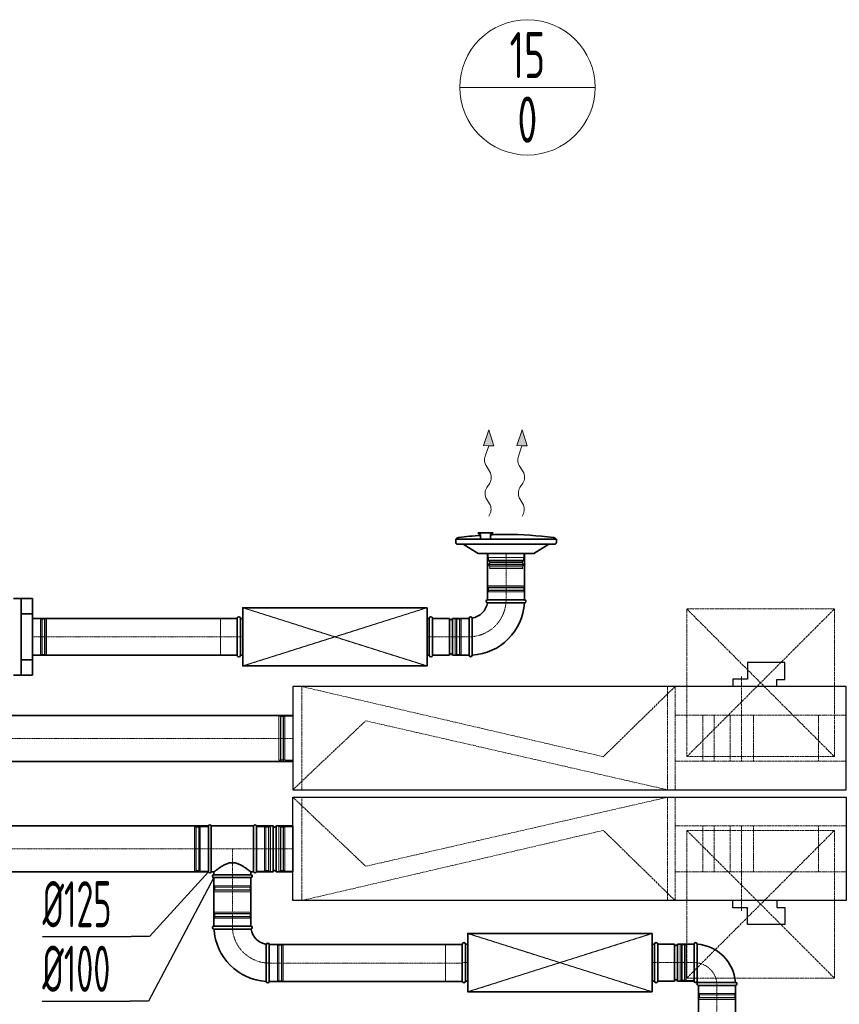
# Model space of a CAD drawing. Header units: millimetres. Extents: x 15940 to 92175, y -24684 to 227664.
# Tile 44 of 132: x 31536 to 33758, y 78394 to 81063. Entities that reach past the tile are written whole.
import ezdxf
from ezdxf.enums import TextEntityAlignment as Align

# ---------------------------------------------------------------- set-up
doc = ezdxf.new("R2010")
doc.units = ezdxf.units.MM
doc.header["$LTSCALE"] = 0.05
for name, pattern in [('ACAD_ISO02W100', [15, 12, -3]), ('ACAD_ISO05W100', [33, 24, -3, 0, -3, 0, -3]), ('ACAD_ISO10W100', [18, 12, -3, 0, -3]), ('phl_thick', [0])]:
    doc.linetypes.add(name, pattern=pattern)
doc.layers.get('0').update_dxf_attribs({"lineweight": 5})
for name, color, linetype, lineweight in [('VZT_01 SUP (PŘÍVOD) - OBRYS', 5, 'Continuous', 35), ('VZT_02 SUP (PŘÍVOD) - OSA', 5, 'ACAD_ISO10W100', 5), ('VZT_05 ETA (ODVOD) - OBRYS', 6, 'Continuous', 35), ('VZT_06 ETA (ODVOD) - OSA', 6, 'ACAD_ISO10W100', 5), ('VZT_21 ZAŘÍZENÍ - OBRYS', 1, 'Continuous', 30), ('VZT_22 ZAŘÍZENÍ - DETAIL', 8, 'Continuous', 5), ('VZT_30 DISTRIBUČNÍ PRVKY - OBRYS', 1, 'Continuous', 35), ('VZT_35 TLUMIČE HLUKU - OBRYS', 1, 'Continuous', 35), ('VZT_36 TLUMIČE HLUKU - OSA', 1, 'ACAD_ISO10W100', 5), ('VZT_37 TLUMIČE HLUKU - DETAIL', 8, 'ACAD_ISO02W100', 5), ('VZT_52 POPIS - DISTRIBUCE', 7, 'Continuous', 5), ('VZT_60_KOTY - DIMENZE', 7, 'Continuous', 5), ('VZT_POŽADAVKY NA STAVBU - PODHLEDY', 4, 'ACAD_ISO05W100', 5)]:
    doc.layers.add(name, color=color, linetype=linetype, lineweight=lineweight)
for name, color, linetype, lineweight, plot in [('VZT_03 SUP (PŘÍVOD) - NETISK', 8, 'ACAD_ISO02W100', 5, False), ('VZT_07 ETA (ODVOD) - NETISK', 8, 'ACAD_ISO02W100', 5, False), ('VZT_34 DISTRIBUČNÍ PRVKY - NETISK', 8, 'ACAD_ISO02W100', 5, False), ('VZT_39 TLUMIČE HLUKU - NETISK', 8, 'ACAD_ISO02W100', 5, False)]:
    doc.layers.add(name, color=color, linetype=linetype, lineweight=lineweight, plot=plot)
doc.styles.add('EVORA_125', font='isocp.shx', dxfattribs={"width": 0.6, "height": 125})
doc.styles.add('JS', font='isocp.shx', dxfattribs={"width": 0.6, "height": 125})

msp = doc.modelspace()

# ---------------------------------------------------------------- linework, layer by layer
at = {"color": 0, "lineweight": 13}
for p, q in [((32793.8, 79908.4), (32808.3, 79951.2)), ((32808.3, 79951.2), (32821.7, 79908)), ((32883.8, 79908.4), (32898.3, 79951.2)), ((32898.3, 79951.2), (32911.7, 79908)), ((32793.8, 79908.4), (32807.7, 79908.2)), ((32807.7, 79908.2), (32798, 79879.6)), ((32821.7, 79908), (32807.7, 79908.2)), ((32883.8, 79908.4), (32897.7, 79908.2)), ((32897.7, 79908.2), (32888, 79879.6)), ((32911.7, 79908), (32897.7, 79908.2)), ((32800.3, 79854.2), (32810.7, 79837.6)), ((32890.3, 79854.2), (32900.7, 79837.6)), ((32810.3, 79806.7), (32802.3, 79794.8)), ((32900.3, 79806.7), (32892.3, 79794.8)), ((32801.9, 79763.8), (32810.1, 79750.8)), ((32891.9, 79763.8), (32900.1, 79750.8))]:
    msp.add_line(p, q, dxfattribs=at)
at = {"lineweight": 13}
for p, q in [((32810.2, 79720.7), (32808.3, 79717.6)), ((32900.2, 79720.7), (32898.3, 79717.6))]:
    msp.add_line(p, q, dxfattribs=at)
at = {"color": 0, "lineweight": 13, "extrusion": (0, 0, -1)}
for centre, start_param, end_param in [((32809.8, 79869.5), 3.908129, 5.191299), ((32899.8, 79869.5), 3.908129, 5.191299), ((32801.2, 79822.3), 0.766537, 2.375056), ((32891.2, 79822.3), 0.766537, 2.375056), ((32811.4, 79779.1), 3.908129, 5.516649), ((32901.4, 79779.1), 3.908129, 5.516649), ((32800.5, 79735.4), 0.766537, 2.320574), ((32890.5, 79735.4), 0.766537, 2.320574)]:
    msp.add_ellipse(centre, major_axis=(0.3, 21.5), ratio=0.625, start_param=start_param, end_param=end_param, dxfattribs=at)
at = {"color": 0, "lineweight": 13}
for points in [[(32793.8, 79908.4), (32821.7, 79908), (32808.3, 79951.2)], [(32883.8, 79908.4), (32911.7, 79908), (32898.3, 79951.2)]]:
    msp.add_solid(points, dxfattribs=at)
at = {"layer": 'VZT_01 SUP (PŘÍVOD) - OBRYS'}
for p, q in [((32804.6, 79490.4), (32904.6, 79490.4)), ((32904.6, 79482.4), (32854.5, 79482.4)), ((32655.6, 79440.2), (32655.6, 79340.2)), ((32655.6, 79440.2), (32701.1, 79440.2)), ((32701.1, 79440.2), (32701.1, 79340.2)), ((32709.1, 79440.2), (32709.1, 79340.2)), ((32709.1, 79440.2), (32754.6, 79440.2)), ((32754.6, 79340.4), (32754.6, 79440.4)), ((32754.6, 79440.2), (32754.6, 79340.2)), ((32762.6, 79340.4), (32762.6, 79390.6)), ((32655.6, 79340.2), (32701.1, 79340.2)), ((32709.1, 79340.2), (32754.6, 79340.2)), ((32047.7, 78753), (32047.7, 78878)), ((32055.4, 78878), (32055.4, 78753)), ((32170, 78878), (32055.4, 78878)), ((32170, 78753), (32170, 78878)), ((32177.7, 78878), (32177.7, 78753)), ((32177.7, 78878), (32223.2, 78878)), ((32177.7, 78753), (32177.7, 78878)), ((32223.2, 78878), (32223.2, 78753)), ((32231.2, 78878), (32231.2, 78753)), ((32231.2, 78878), (32276.7, 78878)), ((32276.7, 78878), (32276.7, 78753)), ((32062.7, 78753), (32055.4, 78753)), ((32062.7, 78745.5), (32062.7, 78753)), ((32062.7, 78745.5), (32162.7, 78745.5)), ((32162.7, 78745.5), (32162.7, 78753)), ((32170, 78753), (32162.7, 78753)), ((32177.7, 78753), (32223.2, 78753)), ((32231.2, 78753), (32276.7, 78753)), ((32062.7, 78737.5), (32162.7, 78737.5)), ((32062.7, 78606.1), (32162.7, 78606.1)), ((32062.7, 78598.1), (32112.9, 78598.1)), ((32212.7, 78556.1), (32212.7, 78456.1)), ((33265.7, 78557.2), (33265.7, 78457.2)), ((33265.7, 78557.2), (33311.2, 78557.2)), ((33311.2, 78557.2), (33311.2, 78457.2)), ((33319.2, 78557.2), (33319.2, 78457.2)), ((33319.2, 78557.2), (33364.7, 78557.2)), ((33364.7, 78557.5), (33364.7, 78457)), ((33364.7, 78557.2), (33364.7, 78457.2)), ((33372.7, 78557.5), (33372.7, 78507.2)), ((32204.7, 78456.1), (32204.7, 78506.3)), ((33372.7, 78457), (33372.7, 78507.2)), ((33265.7, 78457.2), (33311.2, 78457.2)), ((33319.2, 78457.2), (33364.7, 78457.2)), ((33376.2, 78453.5), (33426.4, 78453.5)), ((33476.7, 78453.5), (33426.4, 78453.5)), ((33376.2, 78445.5), (33476.7, 78445.5))]:
    msp.add_line(p, q, dxfattribs=at)
for points in [[(32804.6, 79615.6), (32804.6, 79490.4)], [(32904.6, 79615.6), (32904.6, 79490.4)], [(31539.6, 79494), (31519.2, 79494)], [(31539.6, 79452.6), (31570.7, 79452.6)], [(32125.6, 79440.2), (31570.7, 79440.2)], [(32125.6, 79340.2), (31570.7, 79340.2)], [(31539.6, 79327.9), (31570.7, 79327.9)], [(31539.6, 79286.4), (31519.2, 79286.4)], [(32047.7, 78878), (31147.1, 78878)], [(32047.7, 78753), (31147.1, 78753)], [(32062.7, 78737.5), (32062.7, 78606.1)], [(32162.7, 78737.5), (32162.7, 78606.1)], [(32735.7, 78556.1), (32212.7, 78556.1)], [(32735.7, 78456.1), (32212.7, 78456.1)], [(33376.4, 78445.5), (33376.4, 77965.5)], [(33476.4, 78445.5), (33476.4, 77965.5)]]:
    msp.add_lwpolyline(points, dxfattribs=at)
msp.add_lwpolyline([(31570.7, 79494), (31539.6, 79494), (31539.6, 79286.4), (31570.7, 79286.4)], close=True, dxfattribs=at)
for centre, radius, start, end in [((32754.6, 79490.4), 50, 279.1478, 350.8522), ((32754.6, 79490.4), 150, 273.0572, 356.9428), ((32804.6, 79486.4), 4, 90, 260.8522), ((32904.6, 79486.4), 4, 270, 90), ((32705.1, 79440.2), 4, 180, 0), ((32758.6, 79440.4), 4, 9.1478, 180), ((32705.1, 79340.2), 4, 0, 180), ((32758.6, 79340.4), 4, 180, 0), ((32051.5, 78876.4), 4.17, 23.4678, 156.5322), ((32173.9, 78876.4), 4.17, 23.4678, 156.5322), ((32227.2, 78878), 4, 180, 0), ((32051.5, 78754.7), 4.17, 203.4678, 336.5322), ((32062.7, 78741.5), 4, 90, 270), ((32162.7, 78741.5), 4, 270, 90), ((32173.9, 78754.7), 4.17, 203.4678, 336.5322), ((32227.2, 78753), 4, 0, 180), ((32062.7, 78602.1), 4, 90, 270), ((32212.7, 78606.1), 150, 183.0572, 266.9428), ((32162.7, 78602.1), 4, 279.1478, 90), ((32212.7, 78606.1), 50, 189.1478, 260.8522), ((32208.7, 78556.1), 4, 0, 170.8522), ((33368.7, 78557.5), 4, 0, 180), ((33315.2, 78557.2), 4, 180, 0), ((33364.7, 78445.5), 112, 4.096, 85.904), ((32208.7, 78456.1), 4, 180, 0), ((33315.2, 78457.2), 4, 0, 180), ((33368.7, 78457), 4, 180, 0), ((33364.7, 78445.5), 12, 38.2483, 51.7517), ((33376.2, 78449.5), 4, 90, 270), ((33476.7, 78449.5), 4, 270, 90)]:
    msp.add_arc(centre, radius, start, end, dxfattribs=at)
for points, knots in [([(32804, 79482.5), (32804, 79482.5), (32805.1, 79482.5), (32809.6, 79482.5), (32813.1, 79482.5), (32822, 79482.5), (32827.3, 79482.5), (32839.2, 79482.4), (32845.7, 79482.4), (32853, 79482.4), (32853.7, 79482.4), (32854.5, 79482.4)], [157.874915, 157.874915, 157.874915, 157.874915, 176.103874, 176.103874, 195.460379, 195.460379, 215.101284, 215.101284, 234.82164, 234.82164, 237.034743, 237.034743, 237.034743, 237.034743]), ([(32762.6, 79390.6), (32762.6, 79397), (32762.6, 79403.3), (32762.6, 79415.3), (32762.6, 79420.9), (32762.6, 79430.4), (32762.6, 79434.2), (32762.6, 79439.5), (32762.6, 79440.9), (32762.6, 79441.1), (32762.6, 79441.1), (32762.6, 79441.1)], [78.71119, 78.71119, 78.71119, 78.71119, 97.804615, 97.804615, 117.523893, 117.523893, 137.264303, 137.264303, 156.831737, 156.831737, 157.874915, 157.874915, 157.874915, 157.874915]), ([(32062.7, 78753), (32062.7, 78753), (32062.8, 78753.1), (32063.1, 78753.4), (32063.4, 78753.6), (32064, 78754.1), (32064.5, 78754.4), (32065.5, 78755.2), (32066, 78755.7), (32067.4, 78756.7), (32068.1, 78757.3), (32069.7, 78758.5), (32070.5, 78759.1), (32072.3, 78760.4), (32073.3, 78761.1), (32075.3, 78762.5), (32076.3, 78763.3), (32078.4, 78764.7), (32079.6, 78765.5), (32082, 78767.1), (32083.3, 78767.9), (32085.9, 78769.5), (32087.3, 78770.3), (32090.2, 78771.8), (32091.6, 78772.5), (32096.1, 78774.6), (32099.3, 78775.8), (32104.2, 78777.1), (32105.9, 78777.5), (32109.3, 78777.9), (32111, 78778), (32114.4, 78778), (32116.1, 78777.9), (32119.5, 78777.5), (32121.1, 78777.1), (32126.1, 78775.8), (32129.2, 78774.6), (32133.8, 78772.5), (32135.2, 78771.8), (32138.1, 78770.3), (32139.5, 78769.5), (32142.1, 78767.9), (32143.4, 78767.1), (32145.8, 78765.5), (32147, 78764.7), (32149.1, 78763.3), (32150.1, 78762.5), (32152.1, 78761.1), (32153.1, 78760.4), (32154.9, 78759.1), (32155.7, 78758.5), (32157.3, 78757.3), (32158, 78756.7), (32159.3, 78755.7), (32159.9, 78755.2), (32160.9, 78754.4), (32161.4, 78754.1), (32162, 78753.6), (32162.3, 78753.4), (32162.6, 78753.1), (32162.7, 78753), (32162.7, 78753)], [80.753728, 80.753728, 80.753728, 80.753728, 85.721109, 85.721109, 90.68849, 90.68849, 95.655871, 95.655871, 100.623252, 100.623252, 105.590633, 105.590633, 110.558015, 110.558015, 115.525396, 115.525396, 120.492777, 120.492777, 125.619612, 125.619612, 130.746447, 130.746447, 135.873281, 135.873281, 141.000116, 141.000116, 151.253786, 151.253786, 156.38062, 156.38062, 161.507455, 161.507455, 166.63429, 166.63429, 171.761125, 171.761125, 182.014794, 182.014794, 187.141629, 187.141629, 192.268464, 192.268464, 197.395298, 197.395298, 202.522133, 202.522133, 207.489514, 207.489514, 212.456896, 212.456896, 217.424277, 217.424277, 222.391658, 222.391658, 227.359039, 227.359039, 232.32642, 232.32642, 237.293801, 237.293801, 242.261183, 242.261183, 242.261183, 242.261183]), ([(32112.9, 78598.1), (32119.2, 78598.1), (32125.5, 78598.1), (32137.6, 78598.1), (32143.2, 78598.1), (32152.7, 78598.1), (32156.5, 78598.1), (32161.8, 78598.2), (32163.2, 78598.2), (32163.3, 78598.2), (32163.3, 78598.2), (32163.3, 78598.2)], [78.71119, 78.71119, 78.71119, 78.71119, 97.804615, 97.804615, 117.523893, 117.523893, 137.264303, 137.264303, 156.831737, 156.831737, 157.874915, 157.874915, 157.874915, 157.874915]), ([(32204.7, 78556.7), (32204.7, 78556.7), (32204.7, 78555.6), (32204.7, 78551.1), (32204.7, 78547.7), (32204.7, 78538.8), (32204.7, 78533.4), (32204.7, 78521.5), (32204.7, 78515), (32204.7, 78507.7), (32204.7, 78507), (32204.7, 78506.3)], [157.874915, 157.874915, 157.874915, 157.874915, 176.103874, 176.103874, 195.460379, 195.460379, 215.101284, 215.101284, 234.82164, 234.82164, 237.034743, 237.034743, 237.034743, 237.034743])]:
    msp.add_open_spline(points, degree=3, knots=knots, dxfattribs=at)
at = {"layer": 'VZT_02 SUP (PŘÍVOD) - OSA', "ltscale": 5}
for points in [[(32854.6, 79490.4), (32854.6, 79615.6)], [(31570.7, 79390.2), (32125.6, 79390.2)], [(31147.1, 78815.5), (32047.7, 78815.5)], [(32112.7, 78606.1), (32112.7, 78737.5)], [(32212.7, 78506.1), (32735.7, 78506.1)], [(33426.4, 77965.5), (33426.4, 78445.5)]]:
    msp.add_lwpolyline(points, dxfattribs=at)
at = {"layer": 'VZT_02 SUP (PŘÍVOD) - OSA', "ltscale": 0.3}
for points in [[(32854.6, 79490.4), (32854.6, 79490.4, -0.414214), (32754.6, 79390.4), (32754.6, 79390.4)], [(32212.7, 78506.1), (32212.7, 78506.1, -0.414214), (32112.7, 78606.1), (32112.7, 78606.1)], [(33364.7, 78507.2), (33364.7, 78507.2, -0.414214), (33426.4, 78445.5), (33426.4, 78445.5)]]:
    msp.add_lwpolyline(points, format="xyb", dxfattribs=at)
at = {"layer": 'VZT_02 SUP (PŘÍVOD) - OSA'}
for points in [[(32655.6, 79390.2), (32754.6, 79390.2)], [(32177.7, 78815.5), (32276.7, 78815.5)], [(33265.7, 78507.2), (33364.7, 78507.2)]]:
    msp.add_lwpolyline(points, dxfattribs=at)
at = {"layer": 'VZT_02 SUP (PŘÍVOD) - OSA', "ltscale": 0.3}
for points in [[(32177.7, 78815.5), (32047.7, 78815.5)], [(32112.7, 78737.5), (32112.7, 78815.5)]]:
    msp.add_lwpolyline(points, dxfattribs=at)
at = {"layer": 'VZT_03 SUP (PŘÍVOD) - NETISK', "ltscale": 0.4}
for p, q in [((32904.6, 79523.9), (32804.6, 79523.9)), ((32804.6, 79523.9), (32804.6, 79523.4)), ((32904.6, 79523.4), (32804.6, 79523.4)), ((32903.6, 79528.4), (32805.6, 79528.4)), ((32805.6, 79528.4), (32805.6, 79524.4)), ((32903.6, 79524.4), (32805.6, 79524.4)), ((32806.6, 79524.4), (32806.6, 79523.9)), ((32806.6, 79523.4), (32806.6, 79516.4)), ((32902.6, 79524.4), (32902.6, 79523.9)), ((32902.6, 79523.4), (32902.6, 79516.4)), ((32903.6, 79528.4), (32903.6, 79524.4)), ((32904.6, 79523.9), (32904.6, 79523.4)), ((32904.6, 79516.4), (32804.6, 79516.4)), ((32804.6, 79516.4), (32804.6, 79515.9)), ((32904.6, 79515.9), (32804.6, 79515.9)), ((32903.6, 79512.4), (32805.6, 79512.4)), ((32805.6, 79512.4), (32805.6, 79490.4)), ((32806.6, 79515.9), (32806.6, 79512.4)), ((32902.6, 79515.9), (32902.6, 79512.4)), ((32903.6, 79512.4), (32903.6, 79490.4)), ((32904.6, 79516.4), (32904.6, 79515.9)), ((31570.7, 79439.2), (31592.7, 79439.2)), ((31592.7, 79341.2), (31592.7, 79439.2)), ((31596.2, 79340.2), (31596.2, 79440.2)), ((31596.2, 79440.2), (31596.7, 79440.2)), ((31596.7, 79340.2), (31596.7, 79440.2)), ((31603.7, 79340.2), (31603.7, 79440.2)), ((31603.7, 79440.2), (31604.2, 79440.2)), ((31604.2, 79340.2), (31604.2, 79440.2)), ((31604.7, 79341.2), (31604.7, 79439.2)), ((31604.7, 79439.2), (31608.7, 79439.2)), ((31608.7, 79341.2), (31608.7, 79439.2)), ((32716.6, 79341.4), (32716.6, 79439.4)), ((32720.6, 79439.4), (32716.6, 79439.4)), ((32720.6, 79341.4), (32720.6, 79439.4)), ((32721.1, 79340.4), (32721.1, 79440.4)), ((32721.6, 79440.4), (32721.1, 79440.4)), ((32721.6, 79340.4), (32721.6, 79440.4)), ((32728.6, 79340.4), (32728.6, 79440.4)), ((32729.1, 79440.4), (32728.6, 79440.4)), ((32729.1, 79340.4), (32729.1, 79440.4)), ((32732.6, 79341.4), (32732.6, 79439.4)), ((32754.6, 79439.4), (32732.6, 79439.4)), ((31592.7, 79438.2), (31596.2, 79438.2)), ((31596.7, 79438.2), (31603.7, 79438.2)), ((31604.2, 79438.2), (31604.7, 79438.2)), ((32721.1, 79438.4), (32720.6, 79438.4)), ((32728.6, 79438.4), (32721.6, 79438.4)), ((32732.6, 79438.4), (32729.1, 79438.4)), ((31570.7, 79341.2), (31592.7, 79341.2)), ((31592.7, 79342.2), (31596.2, 79342.2)), ((31596.2, 79340.2), (31596.7, 79340.2)), ((31596.7, 79342.2), (31603.7, 79342.2)), ((31603.7, 79340.2), (31604.2, 79340.2)), ((31604.2, 79342.2), (31604.7, 79342.2)), ((31604.7, 79341.2), (31608.7, 79341.2)), ((32720.6, 79341.4), (32716.6, 79341.4)), ((32721.1, 79342.4), (32720.6, 79342.4)), ((32721.6, 79340.4), (32721.1, 79340.4)), ((32728.6, 79342.4), (32721.6, 79342.4)), ((32729.1, 79340.4), (32728.6, 79340.4)), ((32732.6, 79342.4), (32729.1, 79342.4)), ((32754.6, 79341.4), (32732.6, 79341.4)), ((32009.7, 78755.5), (32009.7, 78875.5)), ((32009.7, 78875.5), (32013.7, 78875.5)), ((32013.7, 78755.5), (32013.7, 78875.5)), ((32013.7, 78874.5), (32014.2, 78874.5)), ((32014.2, 78754.5), (32014.2, 78876.5)), ((32014.2, 78876.5), (32014.7, 78876.5)), ((32014.7, 78754.5), (32014.7, 78876.5)), ((32014.7, 78874.5), (32021.7, 78874.5)), ((32021.7, 78754.5), (32021.7, 78876.5)), ((32021.7, 78876.5), (32022.2, 78876.5)), ((32022.2, 78754.5), (32022.2, 78876.5)), ((32022.2, 78874.5), (32025.7, 78874.5)), ((32025.7, 78755.5), (32025.7, 78875.5)), ((32025.7, 78875.5), (32047.7, 78875.5)), ((32177.7, 78875.5), (32199.7, 78875.5)), ((32199.7, 78755.5), (32199.7, 78875.5)), ((32199.7, 78874.5), (32203.2, 78874.5)), ((32203.2, 78754.5), (32203.2, 78876.5)), ((32203.2, 78876.5), (32203.7, 78876.5)), ((32203.7, 78754.5), (32203.7, 78876.5)), ((32203.7, 78874.5), (32210.7, 78874.5)), ((32210.7, 78754.5), (32210.7, 78876.5)), ((32210.7, 78876.5), (32211.2, 78876.5)), ((32211.2, 78754.5), (32211.2, 78876.5)), ((32211.2, 78874.5), (32211.7, 78874.5)), ((32211.7, 78755.5), (32211.7, 78875.5)), ((32211.7, 78875.5), (32215.7, 78875.5)), ((32215.7, 78755.5), (32215.7, 78875.5)), ((32009.7, 78755.5), (32013.7, 78755.5)), ((32013.7, 78756.5), (32014.2, 78756.5)), ((32014.2, 78754.5), (32014.7, 78754.5)), ((32014.7, 78756.5), (32021.7, 78756.5)), ((32021.7, 78754.5), (32022.2, 78754.5)), ((32022.2, 78756.5), (32025.7, 78756.5)), ((32025.7, 78755.5), (32047.7, 78755.5)), ((32177.7, 78755.5), (32199.7, 78755.5)), ((32199.7, 78756.5), (32203.2, 78756.5)), ((32203.2, 78754.5), (32203.7, 78754.5)), ((32203.7, 78756.5), (32210.7, 78756.5)), ((32210.7, 78754.5), (32211.2, 78754.5)), ((32211.2, 78756.5), (32211.7, 78756.5)), ((32211.7, 78755.5), (32215.7, 78755.5)), ((32063.7, 78737.5), (32063.7, 78715.5)), ((32161.7, 78737.5), (32161.7, 78715.5)), ((32062.7, 78712), (32162.7, 78712)), ((32062.7, 78712), (32062.7, 78711.5)), ((32062.7, 78711.5), (32162.7, 78711.5)), ((32062.7, 78704.5), (32162.7, 78704.5)), ((32062.7, 78704.5), (32062.7, 78704)), ((32062.7, 78704), (32162.7, 78704)), ((32063.7, 78715.5), (32161.7, 78715.5)), ((32063.7, 78703.5), (32161.7, 78703.5)), ((32063.7, 78703.5), (32063.7, 78699.5)), ((32063.7, 78699.5), (32161.7, 78699.5)), ((32064.7, 78715.5), (32064.7, 78712)), ((32064.7, 78711.5), (32064.7, 78704.5)), ((32064.7, 78704), (32064.7, 78703.5)), ((32160.7, 78715.5), (32160.7, 78712)), ((32160.7, 78711.5), (32160.7, 78704.5)), ((32160.7, 78704), (32160.7, 78703.5)), ((32161.7, 78703.5), (32161.7, 78699.5)), ((32162.7, 78712), (32162.7, 78711.5)), ((32162.7, 78704.5), (32162.7, 78704)), ((32062.7, 78639.6), (32162.7, 78639.6)), ((32062.7, 78639.1), (32062.7, 78639.6)), ((32062.7, 78639.1), (32162.7, 78639.1)), ((32063.7, 78644.1), (32161.7, 78644.1)), ((32063.7, 78640.1), (32063.7, 78644.1)), ((32063.7, 78640.1), (32161.7, 78640.1)), ((32064.7, 78639.6), (32064.7, 78640.1)), ((32064.7, 78632.1), (32064.7, 78639.1)), ((32160.7, 78639.6), (32160.7, 78640.1)), ((32160.7, 78632.1), (32160.7, 78639.1)), ((32161.7, 78640.1), (32161.7, 78644.1)), ((32162.7, 78639.1), (32162.7, 78639.6)), ((32062.7, 78632.1), (32162.7, 78632.1)), ((32062.7, 78631.6), (32062.7, 78632.1)), ((32062.7, 78631.6), (32162.7, 78631.6)), ((32063.7, 78628.1), (32161.7, 78628.1)), ((32063.7, 78606.1), (32063.7, 78628.1)), ((32064.7, 78628.1), (32064.7, 78631.6)), ((32160.7, 78628.1), (32160.7, 78631.6)), ((32161.7, 78606.1), (32161.7, 78628.1)), ((32162.7, 78631.6), (32162.7, 78632.1)), ((32234.7, 78555.1), (32212.7, 78555.1)), ((32234.7, 78457.1), (32234.7, 78555.1)), ((32238.2, 78554.1), (32234.7, 78554.1)), ((32238.2, 78456.1), (32238.2, 78556.1)), ((32238.7, 78556.1), (32238.2, 78556.1)), ((32238.7, 78456.1), (32238.7, 78556.1)), ((32245.7, 78554.1), (32238.7, 78554.1)), ((32245.7, 78456.1), (32245.7, 78556.1)), ((32246.2, 78556.1), (32245.7, 78556.1)), ((32246.2, 78456.1), (32246.2, 78556.1)), ((32246.7, 78554.1), (32246.2, 78554.1)), ((32246.7, 78457.1), (32246.7, 78555.1)), ((32250.7, 78555.1), (32246.7, 78555.1)), ((32250.7, 78457.1), (32250.7, 78555.1)), ((33326.7, 78556.5), (33326.7, 78458.5)), ((33330.7, 78556.5), (33326.7, 78556.5)), ((33330.7, 78556.5), (33330.7, 78458.5)), ((33331.2, 78555.5), (33330.7, 78555.5)), ((33331.2, 78557.5), (33331.2, 78457.5)), ((33331.7, 78557.5), (33331.2, 78557.5)), ((33331.7, 78557.5), (33331.7, 78457.5)), ((33338.7, 78555.5), (33331.7, 78555.5)), ((33338.7, 78557.5), (33338.7, 78457.5)), ((33339.2, 78557.5), (33338.7, 78557.5)), ((33339.2, 78557.5), (33339.2, 78457.5)), ((33342.7, 78555.5), (33339.2, 78555.5)), ((33342.7, 78556.5), (33342.7, 78458.5)), ((33364.7, 78556.5), (33342.7, 78556.5)), ((32234.7, 78457.1), (32212.7, 78457.1)), ((32238.2, 78458.1), (32234.7, 78458.1)), ((32238.7, 78456.1), (32238.2, 78456.1)), ((32245.7, 78458.1), (32238.7, 78458.1)), ((32246.2, 78456.1), (32245.7, 78456.1)), ((32246.7, 78458.1), (32246.2, 78458.1)), ((32250.7, 78457.1), (32246.7, 78457.1)), ((33330.7, 78458.5), (33326.7, 78458.5)), ((33331.2, 78459.5), (33330.7, 78459.5)), ((33331.7, 78457.5), (33331.2, 78457.5)), ((33338.7, 78459.5), (33331.7, 78459.5)), ((33339.2, 78457.5), (33338.7, 78457.5)), ((33342.7, 78459.5), (33339.2, 78459.5)), ((33364.7, 78458.5), (33342.7, 78458.5)), ((33377.7, 78423.5), (33377.7, 78445.5)), ((33475.7, 78423.5), (33475.7, 78445.5)), ((33476.7, 78420), (33376.7, 78420)), ((33376.7, 78419.5), (33376.7, 78420)), ((33476.7, 78419.5), (33376.7, 78419.5)), ((33476.7, 78412.5), (33376.7, 78412.5)), ((33376.7, 78412), (33376.7, 78412.5)), ((33476.7, 78412), (33376.7, 78412)), ((33475.7, 78423.5), (33377.7, 78423.5)), ((33475.7, 78411.5), (33377.7, 78411.5)), ((33377.7, 78407.5), (33377.7, 78411.5)), ((33475.7, 78407.5), (33377.7, 78407.5)), ((33378.7, 78420), (33378.7, 78423.5)), ((33378.7, 78412.5), (33378.7, 78419.5)), ((33378.7, 78411.5), (33378.7, 78412)), ((33474.7, 78420), (33474.7, 78423.5)), ((33474.7, 78412.5), (33474.7, 78419.5)), ((33474.7, 78411.5), (33474.7, 78412)), ((33475.7, 78407.5), (33475.7, 78411.5)), ((33476.7, 78419.5), (33476.7, 78420)), ((33476.7, 78412), (33476.7, 78412.5))]:
    msp.add_line(p, q, dxfattribs=at)
at = {"layer": 'VZT_05 ETA (ODVOD) - OBRYS'}
for points in [[(31494.6, 79177.4), (32276.7, 79177.4)], [(31494.6, 79052.4), (32276.7, 79052.4)]]:
    msp.add_lwpolyline(points, dxfattribs=at)
at = {"layer": 'VZT_06 ETA (ODVOD) - OSA', "ltscale": 5}
msp.add_lwpolyline([(32276.7, 79114.9), (31494.6, 79114.9)], dxfattribs=at)
at = {"layer": 'VZT_07 ETA (ODVOD) - NETISK', "ltscale": 0.4}
for p, q in [((32238.7, 79055.5), (32238.7, 79175.5)), ((32242.7, 79175.5), (32238.7, 79175.5)), ((32242.7, 79055.5), (32242.7, 79175.5)), ((32243.2, 79174.5), (32242.7, 79174.5)), ((32243.2, 79054.5), (32243.2, 79176.5)), ((32243.7, 79176.5), (32243.2, 79176.5)), ((32243.7, 79054.5), (32243.7, 79176.5)), ((32250.7, 79174.5), (32243.7, 79174.5)), ((32250.7, 79054.5), (32250.7, 79176.5)), ((32251.2, 79176.5), (32250.7, 79176.5)), ((32251.2, 79054.5), (32251.2, 79176.5)), ((32254.7, 79174.5), (32251.2, 79174.5)), ((32254.7, 79055.5), (32254.7, 79175.5)), ((32276.7, 79175.5), (32254.7, 79175.5)), ((32242.7, 79055.5), (32238.7, 79055.5)), ((32243.2, 79056.5), (32242.7, 79056.5)), ((32243.7, 79054.5), (32243.2, 79054.5)), ((32250.7, 79056.5), (32243.7, 79056.5)), ((32251.2, 79054.5), (32250.7, 79054.5)), ((32254.7, 79056.5), (32251.2, 79056.5)), ((32276.7, 79055.5), (32254.7, 79055.5)), ((32238.7, 78875.5), (32238.7, 78755.5)), ((32242.7, 78875.5), (32238.7, 78875.5)), ((32242.7, 78875.5), (32242.7, 78755.5)), ((32243.2, 78874.5), (32242.7, 78874.5)), ((32243.2, 78876.5), (32243.2, 78754.5)), ((32243.7, 78876.5), (32243.2, 78876.5)), ((32243.7, 78876.5), (32243.7, 78754.5)), ((32250.7, 78874.5), (32243.7, 78874.5)), ((32250.7, 78876.5), (32250.7, 78754.5)), ((32251.2, 78876.5), (32250.7, 78876.5)), ((32251.2, 78876.5), (32251.2, 78754.5)), ((32254.7, 78874.5), (32251.2, 78874.5)), ((32254.7, 78875.5), (32254.7, 78755.5)), ((32276.7, 78875.5), (32254.7, 78875.5)), ((32242.7, 78755.5), (32238.7, 78755.5)), ((32243.2, 78756.5), (32242.7, 78756.5)), ((32243.7, 78754.5), (32243.2, 78754.5)), ((32250.7, 78756.5), (32243.7, 78756.5)), ((32251.2, 78754.5), (32250.7, 78754.5)), ((32254.7, 78756.5), (32251.2, 78756.5)), ((32276.7, 78755.5), (32254.7, 78755.5))]:
    msp.add_line(p, q, dxfattribs=at)
at = {"layer": 'VZT_21 ZAŘÍZENÍ - OBRYS'}
for points in [[(33588.4, 79255.5), (33588.4, 79274.1), (33610.8, 79274.1), (33610.8, 79320.7), (33509.2, 79320.7), (33509.2, 79275.3), (33469.3, 79275.3), (33469.3, 79255.5)], [(33588.4, 78675.5), (33588.4, 78656.9), (33610.8, 78656.9), (33610.8, 78610.3), (33509.2, 78610.3), (33509.2, 78655.7), (33469.3, 78655.7), (33469.3, 78675.5)]]:
    msp.add_lwpolyline(points, dxfattribs=at)
for points in [[(32276.7, 78975.5), (33776.7, 78975.5), (33776.7, 79255.5), (32276.7, 79255.5)], [(32276.7, 78955.5), (33776.7, 78955.5), (33776.7, 78675.5), (32276.7, 78675.5)]]:
    msp.add_lwpolyline(points, close=True, dxfattribs=at)
at = {"layer": 'VZT_22 ZAŘÍZENÍ - DETAIL', "linetype": 'ACAD_ISO02W100', "lineweight": 5, "ltscale": 10}
for points in [[(33493.1, 79283.1), (33493.1, 79053)], [(32300.6, 79255.5), (32300.6, 78975.5)], [(33312.9, 79255.5), (33118.3, 79065.4), (32300.6, 79255.5)], [(33292.4, 78975.5), (33292.4, 79255.5)], [(33312.9, 78975.5), (33312.9, 79255.5)], [(33776.7, 79178), (33312.9, 79178)], [(33388.4, 79178), (33388.4, 79053)], [(33419.2, 79178), (33419.2, 79053)], [(33462.2, 79178), (33462.2, 79053)], [(33525.5, 79178), (33525.5, 79053)], [(33701.3, 79178), (33701.3, 79053)], [(32276.7, 78975.5), (32474.1, 79162.7), (33292.4, 78975.5)], [(33776.7, 79053), (33312.9, 79053)], [(32276.7, 78955.5), (32474.1, 78768.3), (33292.4, 78955.5)], [(32300.6, 78675.5), (32300.6, 78955.5)], [(33292.4, 78955.5), (33292.4, 78675.5)], [(33312.9, 78955.5), (33312.9, 78675.5)], [(33312.9, 78675.5), (33118.3, 78865.6), (32300.6, 78675.5)], [(33776.7, 78878), (33312.9, 78878)], [(33388.4, 78753), (33388.4, 78878)], [(33419.2, 78753), (33419.2, 78878)], [(33462.2, 78753), (33462.2, 78878)], [(33493.1, 78647.9), (33493.1, 78878)], [(33525.5, 78753), (33525.5, 78878)], [(33701.3, 78753), (33701.3, 78878)], [(33776.7, 78753), (33312.9, 78753)]]:
    msp.add_lwpolyline(points, dxfattribs=at)
at = {"layer": 'VZT_30 DISTRIBUČNÍ PRVKY - OBRYS'}
for points in [[(32991.1, 79654.6), (32718.1, 79654.6), (32718.1, 79645.4, 0.414214), (32722, 79641.6), (32987.3, 79641.6, 0.414214), (32991.1, 79645.4), (32991.1, 79654.6)], [(32785.4, 79665.1, 0.015115), (32726.1, 79659.1), (32723.1, 79658.6, 0.36397), (32720.6, 79655.6), (32720.6, 79654.6)], [(32785.4, 79654.6), (32785.4, 79667, 0.267949), (32785.2, 79667.4), (32779.4, 79670.7, -0.267949), (32779.2, 79671.1), (32779.2, 79671.7), (32818.8, 79671.7), (32818.8, 79671.1, -0.267949), (32818.6, 79670.7), (32812.9, 79667.4, 0.267949), (32812.7, 79667), (32812.7, 79654.6)], [(32854.6, 79667.6, 0.010645), (32812.7, 79666.7, 0.010645)], [(32854.6, 79667.6, -0.0327), (32983.2, 79659.1), (32986.2, 79658.6, -0.36397), (32988.6, 79655.6), (32988.6, 79654.6)], [(32738.5, 79641.6), (32778.9, 79616.2, 0.141374), (32781, 79615.6), (32928.3, 79615.6, 0.141374), (32930.4, 79616.2), (32970.7, 79641.6)]]:
    msp.add_lwpolyline(points, format="xyb", dxfattribs=at)
at = {"layer": 'VZT_34 DISTRIBUČNÍ PRVKY - NETISK'}
for points in [[(32903.1, 79615.6), (32903.1, 79605.6), (32806.1, 79605.6), (32806.1, 79615.6)], [(32903.1, 79615.6), (32806.1, 79615.6)], [(32807.1, 79597.7), (32854.6, 79597.7)], [(32809.1, 79595.1), (32854.6, 79595.1)], [(32810.9, 79579.5), (32809.5, 79575.6), (32854.6, 79575.6)], [(32810, 79579.7), (32854.6, 79579.7)], [(32810.7, 79591.4), (32854.6, 79591.4)], [(32902.1, 79597.7), (32854.6, 79597.7)], [(32900.2, 79595.1), (32854.6, 79595.1)], [(32898.5, 79591.4), (32854.6, 79591.4)], [(32899.3, 79579.7), (32854.6, 79579.7)], [(32898.4, 79579.5), (32899.8, 79575.6), (32854.6, 79575.6)]]:
    msp.add_lwpolyline(points, dxfattribs=at)
for points in [[(32807.1, 79605.6), (32807.1, 79597.7, 0.291473), (32808.7, 79595.3, 0.291473)], [(32902.1, 79605.6), (32902.1, 79597.7, -0.291473), (32900.6, 79595.3, -0.291473)], [(32802.5, 79585.7), (32808.5, 79587.1, -0.058981), (32809.1, 79587.2), (32854.6, 79587.2)], [(32802.5, 79585.7), (32808.2, 79584.3, 0.060863), (32808.9, 79584.2), (32854.6, 79584.2)], [(32906.8, 79585.7), (32900.8, 79587.1, 0.058981), (32900.2, 79587.2), (32854.6, 79587.2)], [(32906.8, 79585.7), (32901, 79584.3, -0.060863), (32900.4, 79584.2), (32854.6, 79584.2)]]:
    msp.add_lwpolyline(points, format="xyb", dxfattribs=at)
for centre, radius, start, end in [((32819, 79585), 10.5, 142.1622, 210.2824), ((32806.9, 79591.9), 3.88, 353.3265, 62.5007), ((32902.4, 79591.9), 3.88, 117.4993, 186.6735), ((32890.3, 79585), 10.5, 329.7176, 37.8378)]:
    msp.add_arc(centre, radius, start, end, dxfattribs=at)
at = {"layer": 'VZT_35 TLUMIČE HLUKU - OBRYS'}
for p, q in [((32125.6, 79340.2), (32125.6, 79440.2)), ((32655.6, 79340.2), (32655.6, 79440.2)), ((32735.7, 78457.2), (32735.7, 78557.2)), ((33265.7, 78457.2), (33265.7, 78557.2))]:
    msp.add_line(p, q, dxfattribs=at)
for points in [[(32640.6, 79469.2), (32140.6, 79469.2), (32140.6, 79311.2), (32640.6, 79311.2)], [(33250.7, 78586.2), (32750.7, 78586.2), (32750.7, 78428.2), (33250.7, 78428.2)]]:
    msp.add_lwpolyline(points, close=True, dxfattribs=at)
for points in [[(32134.6, 79340.2), (32134.6, 79440.2)], [(32134.6, 79440.2), (32140.6, 79440.2)], [(32646.6, 79440.2), (32640.6, 79440.2)], [(32646.6, 79340.2), (32646.6, 79440.2)], [(32134.6, 79340.2), (32140.6, 79340.2)], [(32646.6, 79340.2), (32640.6, 79340.2)], [(32744.7, 78457.2), (32744.7, 78557.2)], [(32744.7, 78557.2), (32750.7, 78557.2)], [(33256.7, 78557.2), (33250.7, 78557.2)], [(33256.7, 78457.2), (33256.7, 78557.2)], [(32744.7, 78457.2), (32750.7, 78457.2)], [(33256.7, 78457.2), (33250.7, 78457.2)]]:
    msp.add_lwpolyline(points, dxfattribs=at)
for centre, start, end in [((32130.1, 79440.2), 0, 180), ((32651.1, 79440.2), 0, 180), ((32130.1, 79340.2), 180, 0), ((32651.1, 79340.2), 180, 0), ((32740.2, 78557.2), 0, 180), ((33261.2, 78557.2), 0, 180), ((32740.2, 78457.2), 180, 0), ((33261.2, 78457.2), 180, 0)]:
    msp.add_arc(centre, 4.5, start, end, dxfattribs=at)
at = {"layer": 'VZT_36 TLUMIČE HLUKU - OSA', "ltscale": 5}
for points in [[(32125.6, 79390.2), (32140.6, 79390.2)], [(32655.6, 79390.2), (32640.6, 79390.2)], [(32735.7, 78507.2), (32750.7, 78507.2)], [(33265.7, 78507.2), (33250.7, 78507.2)]]:
    msp.add_lwpolyline(points, dxfattribs=at)
at = {"layer": 'VZT_37 TLUMIČE HLUKU - DETAIL', "lineweight": 5}
for points in [[(32640.6, 79469.2), (32140.6, 79311.2)], [(32140.6, 79469.2), (32640.6, 79311.2)], [(33250.7, 78586.2), (32750.7, 78428.2)], [(32750.7, 78586.2), (33250.7, 78428.2)]]:
    msp.add_lwpolyline(points, dxfattribs=at)
at = {"layer": 'VZT_39 TLUMIČE HLUKU - NETISK', "ltscale": 2}
for points in [[(32125.6, 79340.2), (32080.6, 79340.2), (32080.6, 79440.2), (32125.6, 79440.2)], [(32655.6, 79340.2), (32700.6, 79340.2), (32700.6, 79440.2), (32655.6, 79440.2)], [(32735.7, 78457.2), (32690.7, 78457.2), (32690.7, 78557.2), (32735.7, 78557.2)], [(33265.7, 78457.2), (33310.7, 78457.2), (33310.7, 78557.2), (33265.7, 78557.2)]]:
    msp.add_lwpolyline(points, dxfattribs=at)
at = {"layer": 'VZT_52 POPIS - DISTRIBUCE'}
msp.add_line((32729.1, 80879.3), (33095.9, 80879.3), dxfattribs=at)
msp.add_circle((32912.5, 80879.3), 183.4, dxfattribs=at)
at = {"layer": 'VZT_60_KOTY - DIMENZE', "linetype": 'ByBlock', "lineweight": -2}
for p, q in [((31888.4, 78578), (31838.4, 78578)), ((31885, 78403), (31835, 78403))]:
    msp.add_line(p, q, dxfattribs=at)
for points in [[(32047.7, 78753), (31888.4, 78578)], [(32062.7, 78737.5), (31885, 78403)], [(31597.8, 78578), (31838.4, 78578)], [(31597.4, 78403), (31835, 78403)]]:
    msp.add_lwpolyline(points, dxfattribs=at)
at = {"layer": 'VZT_POŽADAVKY NA STAVBU - PODHLEDY', "ltscale": 5}
for p, q in [((33344.8, 79465.6), (33744.8, 79065.6)), ((33344.8, 79065.6), (33744.8, 79465.6)), ((33344.8, 78465.4), (33744.8, 78865.4)), ((33344.8, 78865.4), (33744.8, 78465.4))]:
    msp.add_line(p, q, dxfattribs=at)
at = {"layer": 'VZT_POŽADAVKY NA STAVBU - PODHLEDY', "ltscale": 4}
for p, q in [((33744.8, 79465.6), (33344.8, 79465.6)), ((33344.8, 79465.6), (33344.8, 79065.6)), ((33744.8, 79065.6), (33744.8, 79465.6)), ((33344.8, 79065.6), (33744.8, 79065.6)), ((33344.8, 78865.4), (33744.8, 78865.4)), ((33344.8, 78465.4), (33344.8, 78865.4)), ((33744.8, 78865.4), (33744.8, 78465.4)), ((33744.8, 78465.4), (33344.8, 78465.4))]:
    msp.add_line(p, q, dxfattribs=at)

# ---------------------------------------------------------------- texts
at = {"layer": 'VZT_52 POPIS - DISTRIBUCE', "ltscale": 50, "style": 'JS', "width": 0.7}
for s, p in [('15', (32912.5, 80966.8)), ('0', (32912.5, 80791.8))]:
    msp.add_text(s, height=125, dxfattribs=at).set_placement(p, align=Align.MIDDLE_CENTER)
at = {"layer": 'VZT_60_KOTY - DIMENZE', "linetype": 'phl_thick', "char_height": 125, "attachment_point": 1, "style": 'EVORA_125'}
for s, insert in [('%%C125', (31597.8, 78728)), ('%%C100', (31597.4, 78553))]:
    msp.add_mtext(s, dxfattribs=dict(at, insert=insert))

doc.saveas('drawing.dxf')
